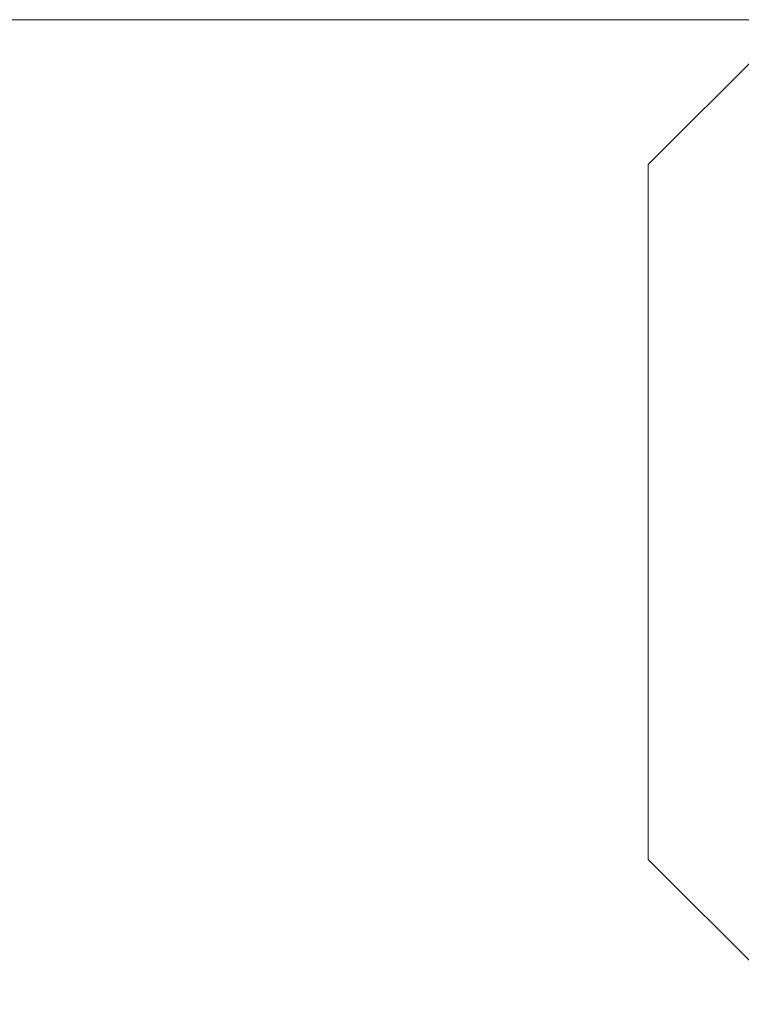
# Model space of a CAD drawing. Header units: feet. Extents: x 8 to 127, y 6 to 90.
# Tile 211 of 256: x 35.636 to 36.588, y 58.252 to 59.552. Entities that reach past the tile are written whole.
import ezdxf

# ---------------------------------------------------------------- set-up
doc = ezdxf.new("R2010")
doc.units = ezdxf.units.FT
doc.header["$MEASUREMENT"] = 0
doc.layers.add('madeira', color=35, linetype='Continuous')
doc.layers.add('MOBILIARIO', color=250, linetype='Continuous')

msp = doc.modelspace()

# ---------------------------------------------------------------- linework, layer by layer
at = {"layer": 'madeira', "lineweight": 5}
for p, q in [((35.7652, 59.5519), (33.4152, 59.5519)), ((42.1152, 59.552), (35.7652, 59.5519))]:
    msp.add_line(p, q, dxfattribs=at)
at = {"layer": 'MOBILIARIO', "lineweight": 5}
for p, q in [((36.6567, 59.552), (36.4653, 59.3606)), ((36.4653, 59.3606), (36.4653, 58.4434)), ((36.4653, 58.4434), (36.6567, 58.252))]:
    msp.add_line(p, q, dxfattribs=at)

doc.saveas('drawing.dxf')
